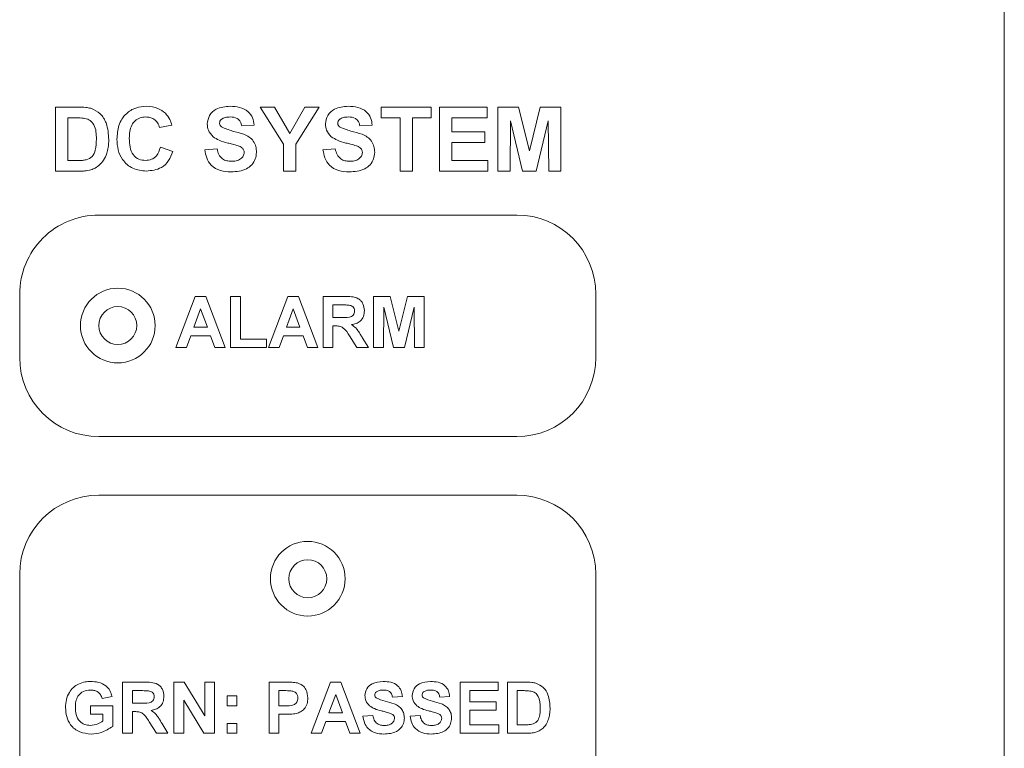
# Paper-space layout '4' of a CAD drawing. Header units: inches. Extents: x 1 to 109, y 1 to 85.
# Tile 25 of 46: x 52.84 to 54.39, y 61.98 to 63.13. Entities that reach past the tile are written whole.
import ezdxf

# ---------------------------------------------------------------- set-up
doc = ezdxf.new("R2010")
doc.units = ezdxf.units.IN
doc.header["$MEASUREMENT"] = 0

psp = doc.layouts.new('4')

# ---------------------------------------------------------------- linework, layer by layer
at = {"color": 7, "linetype": 'Continuous', "lineweight": 15, "ltscale": 5}
for p, q in [((54.3938, 58.6306), (54.3937, 64.3686)), ((52.8951, 62.9938), (52.9322, 62.9938)), ((52.8951, 62.8927), (52.8951, 62.9938)), ((53.2555, 62.9352), (53.2185, 62.9938)), ((53.2185, 62.9938), (53.2413, 62.9938)), ((53.2413, 62.9938), (53.2652, 62.9521)), ((53.2652, 62.9521), (53.2891, 62.9938)), ((53.3119, 62.9938), (53.2749, 62.9351)), ((53.2891, 62.9938), (53.3119, 62.9938)), ((53.4097, 62.9769), (53.4097, 62.9938)), ((53.4097, 62.9938), (53.4888, 62.9938)), ((53.4888, 62.9938), (53.4888, 62.9769)), ((53.5018, 62.8927), (53.5018, 62.9938)), ((53.5018, 62.9938), (53.577, 62.9938)), ((53.577, 62.9938), (53.577, 62.9769)), ((53.5938, 62.9938), (53.6267, 62.9938)), ((53.5938, 62.8927), (53.5938, 62.9938)), ((53.6267, 62.9938), (53.6437, 62.9248)), ((53.6437, 62.9248), (53.6607, 62.9938)), ((53.6607, 62.9938), (53.6936, 62.9938)), ((53.6936, 62.9938), (53.6936, 62.8927)), ((52.9242, 62.9769), (52.9145, 62.9769)), ((52.9145, 62.9769), (52.9145, 62.9095)), ((53.0792, 62.9653), (53.0597, 62.9614)), ((53.2088, 62.9653), (53.1894, 62.964)), ((53.3955, 62.9653), (53.376, 62.964)), ((53.4396, 62.9769), (53.4097, 62.9769)), ((53.4396, 62.8927), (53.4396, 62.9769)), ((53.4888, 62.9769), (53.459, 62.9769)), ((53.459, 62.9769), (53.459, 62.8927)), ((53.577, 62.9769), (53.5212, 62.9769)), ((53.5212, 62.9769), (53.5212, 62.9549)), ((53.6139, 62.9723), (53.6133, 62.8927)), ((53.6329, 62.8927), (53.6139, 62.9723)), ((53.6735, 62.9723), (53.6546, 62.8927)), ((53.6742, 62.8927), (53.6735, 62.9723)), ((53.5212, 62.9549), (53.5731, 62.9549)), ((53.5731, 62.9549), (53.5731, 62.9381)), ((53.2555, 62.8927), (53.2555, 62.9352)), ((53.2749, 62.9351), (53.2749, 62.8927)), ((53.5212, 62.9381), (53.5212, 62.9095)), ((53.5731, 62.9381), (53.5212, 62.9381)), ((53.061, 62.9303), (53.0805, 62.9238)), ((53.131, 62.9264), (53.1505, 62.9277)), ((53.3177, 62.9264), (53.3371, 62.9277)), ((52.9145, 62.9095), (52.9305, 62.9095)), ((53.5212, 62.9095), (53.5783, 62.9095)), ((53.5783, 62.9095), (53.5783, 62.8927)), ((52.9333, 62.8927), (52.8951, 62.8927)), ((53.2749, 62.8927), (53.2555, 62.8927)), ((53.459, 62.8927), (53.4396, 62.8927)), ((53.5783, 62.8927), (53.5018, 62.8927)), ((53.6133, 62.8927), (53.5938, 62.8927)), ((53.6546, 62.8927), (53.6329, 62.8927)), ((53.6936, 62.8927), (53.6742, 62.8927)), ((53.6237, 62.8233), (52.9637, 62.8233)), ((52.8387, 62.6983), (52.8387, 62.5983)), ((53.0855, 62.6139), (53.1161, 62.6947)), ((53.1161, 62.6947), (53.1326, 62.6947)), ((53.1326, 62.6947), (53.1633, 62.6139)), ((53.1716, 62.6139), (53.1716, 62.6947)), ((53.1716, 62.6947), (53.1872, 62.6947)), ((53.1872, 62.6947), (53.1872, 62.6273)), ((53.2318, 62.6139), (53.2623, 62.6947)), ((53.2623, 62.6947), (53.2788, 62.6947)), ((53.2788, 62.6947), (53.3095, 62.6139)), ((53.3178, 62.6139), (53.3178, 62.6947)), ((53.3178, 62.6947), (53.3518, 62.6947)), ((53.3977, 62.6139), (53.3977, 62.6947)), ((53.3977, 62.6947), (53.424, 62.6947)), ((53.424, 62.6947), (53.4376, 62.6396)), ((53.4376, 62.6396), (53.4512, 62.6947)), ((53.4512, 62.6947), (53.4776, 62.6947)), ((53.4776, 62.6947), (53.4776, 62.6139)), ((53.7487, 62.5983), (53.7487, 62.6983)), ((53.1244, 62.675), (53.1138, 62.646)), ((53.1351, 62.646), (53.1244, 62.675)), ((53.2707, 62.675), (53.2601, 62.646)), ((53.2813, 62.646), (53.2707, 62.675)), ((53.3466, 62.6813), (53.3334, 62.6813)), ((53.3334, 62.6813), (53.3334, 62.6616)), ((53.4138, 62.6775), (53.4133, 62.6139)), ((53.429, 62.6139), (53.4138, 62.6775)), ((53.4615, 62.6775), (53.4463, 62.6139)), ((53.462, 62.6139), (53.4615, 62.6775)), ((53.3334, 62.6616), (53.3459, 62.6616)), ((53.1138, 62.646), (53.1351, 62.646)), ((53.2601, 62.646), (53.2813, 62.646)), ((53.3369, 62.6481), (53.3334, 62.6481)), ((53.3334, 62.6481), (53.3334, 62.6139)), ((53.109, 62.6325), (53.1021, 62.6139)), ((53.14, 62.6325), (53.109, 62.6325)), ((53.1468, 62.6139), (53.14, 62.6325)), ((53.1872, 62.6273), (53.2287, 62.6273)), ((53.2287, 62.6273), (53.2287, 62.6139)), ((53.2552, 62.6325), (53.2484, 62.6139)), ((53.2862, 62.6325), (53.2552, 62.6325)), ((53.2931, 62.6139), (53.2862, 62.6325)), ((53.3712, 62.6139), (53.3597, 62.6322)), ((53.3796, 62.6299), (53.3894, 62.6139)), ((53.1021, 62.6139), (53.0855, 62.6139)), ((53.1633, 62.6139), (53.1468, 62.6139)), ((53.2287, 62.6139), (53.1716, 62.6139)), ((53.2484, 62.6139), (53.2318, 62.6139)), ((53.3095, 62.6139), (53.2931, 62.6139)), ((53.3334, 62.6139), (53.3178, 62.6139)), ((53.3894, 62.6139), (53.3712, 62.6139)), ((53.4133, 62.6139), (53.3977, 62.6139)), ((53.4463, 62.6139), (53.429, 62.6139)), ((53.4776, 62.6139), (53.462, 62.6139)), ((52.9637, 62.4733), (53.6237, 62.4733)), ((53.6237, 62.3808), (52.9637, 62.3808)), ((52.8387, 62.2558), (52.8387, 61.0558)), ((53.7487, 61.0558), (53.7487, 62.2558)), ((53.0013, 62.0045), (53.0013, 62.0854)), ((53.0013, 62.0854), (53.0352, 62.0854)), ((53.0822, 62.0045), (53.0822, 62.0854)), ((53.0822, 62.0854), (53.0984, 62.0854)), ((53.0984, 62.0854), (53.1309, 62.0322)), ((53.1309, 62.0322), (53.1309, 62.0854)), ((53.1309, 62.0854), (53.1465, 62.0854)), ((53.1465, 62.0854), (53.1465, 62.0045)), ((53.2325, 62.0045), (53.2325, 62.0854)), ((53.2325, 62.0854), (53.2584, 62.0854)), ((53.2989, 62.0045), (53.3295, 62.0854)), ((53.3295, 62.0854), (53.346, 62.0854)), ((53.346, 62.0854), (53.3767, 62.0045)), ((53.5343, 62.0045), (53.5343, 62.0854)), ((53.5343, 62.0854), (53.5945, 62.0854)), ((53.5945, 62.0854), (53.5945, 62.0719)), ((53.609, 62.0854), (53.6387, 62.0854)), ((53.609, 62.0045), (53.609, 62.0854)), ((52.9847, 62.0626), (52.9691, 62.0594)), ((53.0301, 62.0719), (53.0168, 62.0719)), ((53.0168, 62.0719), (53.0168, 62.0522)), ((53.1662, 62.0636), (53.1817, 62.0636)), ((53.1662, 62.048), (53.1662, 62.0636)), ((53.1817, 62.0636), (53.1817, 62.048)), ((53.2563, 62.0719), (53.2481, 62.0719)), ((53.2481, 62.0719), (53.2481, 62.048)), ((53.3378, 62.0657), (53.3272, 62.0366)), ((53.3484, 62.0366), (53.3378, 62.0657)), ((53.4431, 62.0626), (53.4275, 62.0615)), ((53.5177, 62.0626), (53.5022, 62.0615)), ((53.5945, 62.0719), (53.5499, 62.0719)), ((53.5499, 62.0719), (53.5499, 62.0543)), ((53.6323, 62.0719), (53.6246, 62.0719)), ((53.6246, 62.0719), (53.6246, 62.018)), ((52.9505, 62.0346), (52.9505, 62.048)), ((52.9505, 62.048), (52.9857, 62.048)), ((52.9857, 62.048), (52.9857, 62.0155)), ((53.0168, 62.0522), (53.0294, 62.0522)), ((53.1297, 62.0045), (53.0977, 62.0568)), ((53.0977, 62.0568), (53.0977, 62.0045)), ((53.1817, 62.048), (53.1662, 62.048)), ((53.2481, 62.048), (53.2574, 62.048)), ((53.5499, 62.0543), (53.5914, 62.0543)), ((53.5914, 62.0543), (53.5914, 62.0408)), ((52.9702, 62.0346), (52.9505, 62.0346)), ((52.9702, 62.024), (52.9702, 62.0346)), ((53.0203, 62.0387), (53.0168, 62.0387)), ((53.0168, 62.0387), (53.0168, 62.0045)), ((53.2588, 62.0346), (53.2481, 62.0346)), ((53.2481, 62.0346), (53.2481, 62.0045)), ((53.3272, 62.0366), (53.3484, 62.0366)), ((53.3808, 62.0314), (53.3964, 62.0325)), ((53.4555, 62.0314), (53.4711, 62.0325)), ((53.5914, 62.0408), (53.5499, 62.0408)), ((53.5499, 62.0408), (53.5499, 62.018)), ((53.0547, 62.0045), (53.0432, 62.0228)), ((53.063, 62.0205), (53.0728, 62.0045)), ((53.1662, 62.02), (53.1817, 62.02)), ((53.1662, 62.0045), (53.1662, 62.02)), ((53.1817, 62.02), (53.1817, 62.0045)), ((53.3223, 62.0232), (53.3155, 62.0045)), ((53.3534, 62.0232), (53.3223, 62.0232)), ((53.3602, 62.0045), (53.3534, 62.0232)), ((53.5499, 62.018), (53.5955, 62.018)), ((53.5955, 62.018), (53.5955, 62.0045)), ((53.6246, 62.018), (53.6374, 62.018)), ((53.0168, 62.0045), (53.0013, 62.0045)), ((53.0728, 62.0045), (53.0547, 62.0045)), ((53.0977, 62.0045), (53.0822, 62.0045)), ((53.1465, 62.0045), (53.1297, 62.0045)), ((53.1817, 62.0045), (53.1662, 62.0045)), ((53.2481, 62.0045), (53.2325, 62.0045)), ((53.3155, 62.0045), (53.2989, 62.0045)), ((53.3767, 62.0045), (53.3602, 62.0045)), ((53.5955, 62.0045), (53.5343, 62.0045)), ((53.6396, 62.0045), (53.609, 62.0045))]:
    psp.add_line(p, q, dxfattribs=at)
at = {"color": 7, "linetype": 'Continuous', "lineweight": 15, "ltscale": 25}
for centre, radius in [((52.9937, 62.6487), 0.059), ((52.9937, 62.6487), 0.03), ((53.2937, 62.2487), 0.059), ((53.2937, 62.2487), 0.03)]:
    psp.add_circle(centre, radius, dxfattribs=at)
for centre, start, end in [((52.9637, 62.6983), 90.0008, 180.0008), ((53.6237, 62.6983), 0.0008, 90.0008), ((52.9637, 62.5983), 180.0008, 270.0008), ((53.6237, 62.5983), 270.0008, 0.0008), ((52.9637, 62.2558), 90.0008, 180.0004), ((53.6237, 62.2558), 0.0008, 90.0008)]:
    psp.add_arc(centre, 0.125, start, end, dxfattribs=at)
at = {"color": 7, "linetype": 'Continuous', "lineweight": 15, "ltscale": 5}
for points, knots in [([(52.9923, 62.943), (52.9928, 62.9504), (52.9937, 62.9653), (53.005, 62.9834), (53.0217, 62.9937), (53.0333, 62.9946), (53.0391, 62.9951)], [0, 0, 0, 0, 0.280681, 0.559614, 0.779534, 1, 1, 1, 1]), ([(53.0391, 62.9951), (53.0453, 62.9946), (53.0564, 62.9938), (53.0651, 62.987), (53.0689, 62.984)], [0, 0, 0, 0, 0.559907, 1, 1, 1, 1]), ([(53.1349, 62.9672), (53.1357, 62.9719), (53.1372, 62.9815), (53.1509, 62.9936), (53.1634, 62.9945), (53.171, 62.9951)], [0, 0, 0, 0, 0.279747, 0.559366, 1, 1, 1, 1]), ([(53.171, 62.9951), (53.176, 62.9949), (53.1862, 62.9944), (53.1993, 62.9881), (53.2074, 62.9772), (53.2083, 62.9693), (53.2088, 62.9653)], [0, 0, 0, 0, 0.281026, 0.560114, 0.779823, 1, 1, 1, 1]), ([(53.3216, 62.9672), (53.3224, 62.9719), (53.3239, 62.9815), (53.3376, 62.9936), (53.35, 62.9945), (53.3576, 62.9951)], [0, 0, 0, 0, 0.279747, 0.559366, 1, 1, 1, 1]), ([(53.3576, 62.9951), (53.3627, 62.9949), (53.3728, 62.9944), (53.386, 62.9881), (53.394, 62.9772), (53.395, 62.9693), (53.3955, 62.9653)], [0, 0, 0, 0, 0.2810064, 0.5601058, 0.7798216, 1, 1, 1, 1]), ([(52.9322, 62.9938), (52.9358, 62.9938), (52.9422, 62.9937), (52.9485, 62.9924), (52.9513, 62.9919)], [0, 0, 0, 0, 0.560238, 1, 1, 1, 1]), ([(52.9513, 62.9919), (52.9565, 62.9894), (52.967, 62.9844), (52.9779, 62.966), (52.9788, 62.9513), (52.9794, 62.9423)], [0, 0, 0, 0, 0.279069, 0.559343, 1, 1, 1, 1]), ([(53.0689, 62.984), (53.0715, 62.9809), (53.0761, 62.9753), (53.0782, 62.9683), (53.0792, 62.9653)], [0, 0, 0, 0, 0.558924, 1, 1, 1, 1]), ([(52.9417, 62.976), (52.9385, 62.9763), (52.9326, 62.977), (52.9267, 62.9769), (52.9242, 62.9769)], [0, 0, 0, 0, 0.5597407, 1, 1, 1, 1]), ([(52.9599, 62.9432), (52.9597, 62.9511), (52.9595, 62.962), (52.9505, 62.9733), (52.9447, 62.9751), (52.9417, 62.976)], [0, 0, 0, 0, 0.559422, 0.779513, 1, 1, 1, 1]), ([(53.0378, 62.9782), (53.0347, 62.978), (53.0287, 62.9775), (53.0207, 62.9728), (53.0126, 62.9621), (53.0121, 62.9518), (53.0118, 62.9445)], [0, 0, 0, 0, 0.187149, 0.373975, 0.560735, 1, 1, 1, 1]), ([(53.0597, 62.9614), (53.0588, 62.9641), (53.057, 62.9694), (53.0511, 62.9749), (53.0444, 62.9778), (53.04, 62.9781), (53.0378, 62.9782)], [0, 0, 0, 0, 0.279835, 0.559267, 0.779503, 1, 1, 1, 1]), ([(53.1443, 62.947), (53.1413, 62.9502), (53.136, 62.956), (53.1352, 62.9637), (53.1349, 62.9672)], [0, 0, 0, 0, 0.559268, 1, 1, 1, 1]), ([(53.1575, 62.9747), (53.1565, 62.9737), (53.1547, 62.972), (53.1545, 62.9696), (53.1544, 62.9685)], [0, 0, 0, 0, 0.558784, 1, 1, 1, 1]), ([(53.1544, 62.9685), (53.1546, 62.9672), (53.1549, 62.9648), (53.1566, 62.9632), (53.1574, 62.9625)], [0, 0, 0, 0, 0.558476, 1, 1, 1, 1]), ([(53.1712, 62.9782), (53.1685, 62.9782), (53.1636, 62.978), (53.1594, 62.9757), (53.1575, 62.9747)], [0, 0, 0, 0, 0.560521, 1, 1, 1, 1]), ([(53.1894, 62.964), (53.1888, 62.9663), (53.1878, 62.9711), (53.1815, 62.9777), (53.1751, 62.978), (53.1712, 62.9782)], [0, 0, 0, 0, 0.281528, 0.560314, 1, 1, 1, 1]), ([(53.3309, 62.947), (53.328, 62.9502), (53.3226, 62.956), (53.3219, 62.9637), (53.3216, 62.9672)], [0, 0, 0, 0, 0.559255, 1, 1, 1, 1]), ([(53.3442, 62.9747), (53.3432, 62.9737), (53.3414, 62.972), (53.3411, 62.9696), (53.341, 62.9685)], [0, 0, 0, 0, 0.558784, 1, 1, 1, 1]), ([(53.341, 62.9685), (53.3412, 62.9672), (53.3416, 62.9648), (53.3433, 62.9632), (53.344, 62.9625)], [0, 0, 0, 0, 0.5583946, 1, 1, 1, 1]), ([(53.3579, 62.9782), (53.3552, 62.9782), (53.3503, 62.978), (53.3461, 62.9757), (53.3442, 62.9747)], [0, 0, 0, 0, 0.560562, 1, 1, 1, 1]), ([(53.376, 62.964), (53.3755, 62.9664), (53.3745, 62.9711), (53.3681, 62.9777), (53.3618, 62.978), (53.3579, 62.9782)], [0, 0, 0, 0, 0.281538, 0.56032, 1, 1, 1, 1]), ([(53.1574, 62.9625), (53.1631, 62.9602), (53.1746, 62.9555), (53.1899, 62.9524), (53.2013, 62.947), (53.208, 62.9404), (53.2122, 62.9318), (53.2125, 62.9255), (53.2127, 62.9224)], [0, 0, 0, 0, 0.249415, 0.500059, 0.625196, 0.750143, 0.874918, 1, 1, 1, 1]), ([(53.344, 62.9625), (53.3498, 62.9602), (53.3613, 62.9555), (53.3766, 62.9524), (53.3879, 62.947), (53.3947, 62.9404), (53.3989, 62.9318), (53.3992, 62.9255), (53.3994, 62.9224)], [0, 0, 0, 0, 0.249416, 0.500042, 0.625201, 0.750148, 0.874917, 1, 1, 1, 1]), ([(52.9435, 62.9105), (52.9471, 62.9119), (52.9543, 62.9146), (52.9594, 62.9279), (52.9597, 62.9374), (52.9599, 62.9432)], [0, 0, 0, 0, 0.278198, 0.558015, 1, 1, 1, 1]), ([(52.9794, 62.9423), (52.9793, 62.9382), (52.9791, 62.9309), (52.9771, 62.9238), (52.9763, 62.9208)], [0, 0, 0, 0, 0.560064, 1, 1, 1, 1]), ([(53.0384, 62.8927), (53.0312, 62.8935), (53.0168, 62.8951), (53.001, 62.909), (52.9933, 62.9261), (52.9926, 62.9374), (52.9923, 62.943)], [0, 0, 0, 0, 0.279563, 0.558701, 0.77905, 1, 1, 1, 1]), ([(53.0118, 62.9445), (53.0119, 62.9399), (53.0122, 62.9307), (53.0169, 62.9183), (53.0267, 62.9106), (53.034, 62.9099), (53.0377, 62.9095)], [0, 0, 0, 0, 0.281345, 0.5605332, 0.7800935, 1, 1, 1, 1]), ([(53.1674, 62.9371), (53.1627, 62.9382), (53.1545, 62.9403), (53.1474, 62.945), (53.1443, 62.947)], [0, 0, 0, 0, 0.560754, 1, 1, 1, 1]), ([(53.1838, 62.9327), (53.1807, 62.9336), (53.1753, 62.9351), (53.1698, 62.9365), (53.1674, 62.9371)], [0, 0, 0, 0, 0.559969, 1, 1, 1, 1]), ([(53.1933, 62.9222), (53.1931, 62.9236), (53.1928, 62.9265), (53.1893, 62.9305), (53.1859, 62.9319), (53.1838, 62.9327)], [0, 0, 0, 0, 0.279799, 0.559084, 1, 1, 1, 1]), ([(53.354, 62.9371), (53.3494, 62.9382), (53.3412, 62.9403), (53.3341, 62.945), (53.3309, 62.947)], [0, 0, 0, 0, 0.560755, 1, 1, 1, 1]), ([(53.3704, 62.9327), (53.3674, 62.9336), (53.362, 62.9351), (53.3565, 62.9365), (53.354, 62.9371)], [0, 0, 0, 0, 0.559952, 1, 1, 1, 1]), ([(53.3799, 62.9222), (53.3798, 62.9236), (53.3795, 62.9265), (53.376, 62.9305), (53.3725, 62.9319), (53.3704, 62.9327)], [0, 0, 0, 0, 0.279778, 0.559057, 1, 1, 1, 1]), ([(52.9763, 62.9208), (52.9748, 62.9171), (52.9723, 62.9105), (52.9676, 62.9052), (52.9655, 62.9029)], [0, 0, 0, 0, 0.560017, 1, 1, 1, 1]), ([(53.0377, 62.9095), (53.0408, 62.9098), (53.0472, 62.9105), (53.0568, 62.9176), (53.0594, 62.9254), (53.061, 62.9303)], [0, 0, 0, 0, 0.280462, 0.560458, 1, 1, 1, 1]), ([(53.0805, 62.9238), (53.0787, 62.9188), (53.0751, 62.9088), (53.0608, 62.895), (53.0469, 62.8936), (53.0384, 62.8927)], [0, 0, 0, 0, 0.281272, 0.561391, 1, 1, 1, 1]), ([(53.1725, 62.8914), (53.1668, 62.8917), (53.1555, 62.8923), (53.1411, 62.9005), (53.1333, 62.9132), (53.1318, 62.922), (53.131, 62.9264)], [0, 0, 0, 0, 0.28072, 0.559349, 0.779316, 1, 1, 1, 1]), ([(53.1505, 62.9277), (53.1512, 62.9247), (53.1526, 62.9187), (53.1583, 62.9118), (53.1657, 62.9086), (53.1706, 62.9084), (53.173, 62.9082)], [0, 0, 0, 0, 0.280581, 0.559152, 0.779243, 1, 1, 1, 1]), ([(53.2127, 62.9224), (53.2123, 62.9188), (53.2115, 62.9117), (53.2058, 62.9024), (53.1933, 62.8927), (53.1811, 62.8919), (53.1725, 62.8914)], [0, 0, 0, 0, 0.186972, 0.374004, 0.560972, 1, 1, 1, 1]), ([(53.173, 62.9082), (53.1756, 62.9083), (53.1807, 62.9085), (53.1874, 62.9113), (53.1923, 62.9162), (53.1929, 62.9202), (53.1933, 62.9222)], [0, 0, 0, 0, 0.2812097, 0.5609969, 0.7811036, 1, 1, 1, 1]), ([(53.3591, 62.8914), (53.3535, 62.8917), (53.3421, 62.8923), (53.3278, 62.9005), (53.32, 62.9132), (53.3185, 62.922), (53.3177, 62.9264)], [0, 0, 0, 0, 0.280718, 0.559348, 0.779316, 1, 1, 1, 1]), ([(53.3371, 62.9277), (53.3379, 62.9247), (53.3393, 62.9187), (53.345, 62.9118), (53.3524, 62.9086), (53.3573, 62.9084), (53.3597, 62.9082)], [0, 0, 0, 0, 0.280564, 0.559145, 0.779274, 1, 1, 1, 1]), ([(53.3994, 62.9224), (53.399, 62.9188), (53.3982, 62.9117), (53.3925, 62.9024), (53.38, 62.8927), (53.3677, 62.8919), (53.3591, 62.8914)], [0, 0, 0, 0, 0.186971, 0.3740156, 0.5609703, 1, 1, 1, 1]), ([(53.3597, 62.9082), (53.3622, 62.9083), (53.3674, 62.9085), (53.3741, 62.9113), (53.3789, 62.9162), (53.3796, 62.9202), (53.3799, 62.9222)], [0, 0, 0, 0, 0.281244, 0.561022, 0.781122, 1, 1, 1, 1]), ([(52.9305, 62.9095), (52.933, 62.9095), (52.9373, 62.9095), (52.9416, 62.9102), (52.9435, 62.9105)], [0, 0, 0, 0, 0.5602309, 1, 1, 1, 1]), ([(52.9655, 62.9029), (52.9631, 62.9009), (52.9588, 62.8975), (52.9535, 62.8956), (52.9512, 62.8948)], [0, 0, 0, 0, 0.5594362, 1, 1, 1, 1]), ([(52.9512, 62.8948), (52.9479, 62.8941), (52.942, 62.8928), (52.9359, 62.8927), (52.9333, 62.8927)], [0, 0, 0, 0, 0.5595996, 1, 1, 1, 1]), ([(53.3518, 62.6947), (53.3555, 62.6947), (53.3628, 62.6946), (53.3722, 62.6926), (53.3779, 62.6878), (53.3821, 62.6816), (53.3827, 62.676), (53.3832, 62.6723)], [0, 0, 0, 0, 0.251137, 0.500545, 0.625768, 0.751062, 1, 1, 1, 1]), ([(53.3459, 62.6616), (53.3505, 62.6614), (53.3562, 62.6612), (53.3629, 62.663), (53.3657, 62.6651), (53.3674, 62.6682), (53.3676, 62.6705), (53.3676, 62.6716)], [0, 0, 0, 0, 0.500921, 0.625717, 0.750374, 0.875019, 1, 1, 1, 1]), ([(53.359, 62.681), (53.3567, 62.6811), (53.3526, 62.6813), (53.3484, 62.6813), (53.3466, 62.6813)], [0, 0, 0, 0, 0.559981, 1, 1, 1, 1]), ([(53.3676, 62.6716), (53.3675, 62.6729), (53.3673, 62.6756), (53.3643, 62.6796), (53.361, 62.6805), (53.359, 62.681)], [0, 0, 0, 0, 0.281062, 0.561285, 1, 1, 1, 1]), ([(53.3832, 62.6723), (53.3829, 62.6692), (53.3824, 62.663), (53.3771, 62.6556), (53.3701, 62.6515), (53.3653, 62.6506), (53.3629, 62.6501)], [0, 0, 0, 0, 0.279947, 0.559001, 0.779205, 1, 1, 1, 1]), ([(53.3597, 62.6322), (53.3568, 62.6371), (53.3528, 62.6439), (53.3434, 62.6482), (53.3391, 62.6481), (53.3369, 62.6481)], [0, 0, 0, 0, 0.560985, 0.779313, 1, 1, 1, 1]), ([(53.3629, 62.6501), (53.3654, 62.6483), (53.3694, 62.6454), (53.3736, 62.6399), (53.3767, 62.6349), (53.3786, 62.6316), (53.3796, 62.6299)], [0, 0, 0, 0, 0.339516, 0.5595726, 0.7797748, 1, 1, 1, 1]), ([(52.9111, 62.0452), (52.9113, 62.0494), (52.9118, 62.0578), (52.9163, 62.0687), (52.9231, 62.0773), (52.9288, 62.0807), (52.9316, 62.0824)], [0, 0, 0, 0, 0.28015, 0.559981, 0.779957, 1, 1, 1, 1]), ([(52.9316, 62.0824), (52.935, 62.0838), (52.9412, 62.0862), (52.9478, 62.0863), (52.9507, 62.0864)], [0, 0, 0, 0, 0.559259, 1, 1, 1, 1]), ([(52.9507, 62.0864), (52.955, 62.0862), (52.9635, 62.0858), (52.9745, 62.0807), (52.9818, 62.0722), (52.9837, 62.0658), (52.9847, 62.0626)], [0, 0, 0, 0, 0.280671, 0.559868, 0.779764, 1, 1, 1, 1]), ([(53.0352, 62.0854), (53.0389, 62.0853), (53.0462, 62.0852), (53.0556, 62.0833), (53.0613, 62.0784), (53.0655, 62.0722), (53.0662, 62.0667), (53.0666, 62.063)], [0, 0, 0, 0, 0.251126, 0.500524, 0.625742, 0.751046, 1, 1, 1, 1]), ([(53.2584, 62.0854), (53.262, 62.0854), (53.2685, 62.0854), (53.2748, 62.0845), (53.2776, 62.0841)], [0, 0, 0, 0, 0.560333, 1, 1, 1, 1]), ([(53.2776, 62.0841), (53.2803, 62.083), (53.2857, 62.0808), (53.2925, 62.0724), (53.2933, 62.0649), (53.2937, 62.0603)], [0, 0, 0, 0, 0.28008, 0.560807, 1, 1, 1, 1]), ([(53.384, 62.0641), (53.3846, 62.0679), (53.3858, 62.0755), (53.3968, 62.0852), (53.4067, 62.086), (53.4128, 62.0864)], [0, 0, 0, 0, 0.279727, 0.559373, 1, 1, 1, 1]), ([(53.4128, 62.0864), (53.4169, 62.0862), (53.425, 62.0859), (53.4355, 62.0808), (53.4419, 62.0721), (53.4427, 62.0658), (53.4431, 62.0626)], [0, 0, 0, 0, 0.28103, 0.5601, 0.779818, 1, 1, 1, 1]), ([(53.4586, 62.0641), (53.4593, 62.0679), (53.4605, 62.0755), (53.4714, 62.0852), (53.4814, 62.086), (53.4875, 62.0864)], [0, 0, 0, 0, 0.279751, 0.559351, 1, 1, 1, 1]), ([(53.4875, 62.0864), (53.4915, 62.0862), (53.4996, 62.0859), (53.5102, 62.0808), (53.5166, 62.0721), (53.5174, 62.0658), (53.5177, 62.0626)], [0, 0, 0, 0, 0.281013, 0.560117, 0.779842, 1, 1, 1, 1]), ([(53.6387, 62.0854), (53.6416, 62.0854), (53.6467, 62.0853), (53.6518, 62.0843), (53.654, 62.0838)], [0, 0, 0, 0, 0.5602781, 1, 1, 1, 1]), ([(53.654, 62.0838), (53.6582, 62.0819), (53.6665, 62.0779), (53.6753, 62.0632), (53.676, 62.0514), (53.6764, 62.0442)], [0, 0, 0, 0, 0.279069, 0.559344, 1, 1, 1, 1]), ([(52.9505, 62.0729), (52.9466, 62.0726), (52.9389, 62.0718), (52.9305, 62.0643), (52.927, 62.0549), (52.9267, 62.0489), (52.9266, 62.0459)], [0, 0, 0, 0, 0.279797, 0.558327, 0.77882, 1, 1, 1, 1]), ([(52.9691, 62.0594), (52.9683, 62.0616), (52.9666, 62.066), (52.9616, 62.0704), (52.956, 62.0726), (52.9523, 62.0728), (52.9505, 62.0729)], [0, 0, 0, 0, 0.279846, 0.559245, 0.779443, 1, 1, 1, 1]), ([(53.0294, 62.0522), (53.0339, 62.052), (53.0397, 62.0518), (53.0463, 62.0536), (53.0491, 62.0558), (53.0508, 62.0588), (53.051, 62.0611), (53.0511, 62.0623)], [0, 0, 0, 0, 0.500921, 0.625717, 0.750374, 0.875019, 1, 1, 1, 1]), ([(53.0424, 62.0716), (53.0401, 62.0717), (53.036, 62.0719), (53.0319, 62.0719), (53.0301, 62.0719)], [0, 0, 0, 0, 0.559886, 1, 1, 1, 1]), ([(53.0511, 62.0623), (53.051, 62.0636), (53.0507, 62.0662), (53.0478, 62.0702), (53.0445, 62.0711), (53.0424, 62.0716)], [0, 0, 0, 0, 0.281037, 0.561301, 1, 1, 1, 1]), ([(53.0666, 62.063), (53.0663, 62.0598), (53.0658, 62.0536), (53.0606, 62.0462), (53.0535, 62.0422), (53.0487, 62.0412), (53.0463, 62.0407)], [0, 0, 0, 0, 0.279925, 0.558986, 0.779165, 1, 1, 1, 1]), ([(53.2686, 62.0713), (53.2663, 62.0715), (53.2622, 62.0719), (53.2581, 62.0719), (53.2563, 62.0719)], [0, 0, 0, 0, 0.559882, 1, 1, 1, 1]), ([(53.2782, 62.06), (53.2781, 62.0616), (53.2778, 62.0646), (53.2753, 62.0681), (53.2721, 62.0705), (53.2698, 62.071), (53.2686, 62.0713)], [0, 0, 0, 0, 0.279878, 0.559072, 0.779398, 1, 1, 1, 1]), ([(53.3914, 62.0479), (53.389, 62.0505), (53.3848, 62.0551), (53.3842, 62.0613), (53.384, 62.0641)], [0, 0, 0, 0, 0.5592269, 1, 1, 1, 1]), ([(53.4021, 62.0701), (53.4012, 62.0693), (53.3998, 62.068), (53.3996, 62.066), (53.3995, 62.0652)], [0, 0, 0, 0, 0.5587094, 1, 1, 1, 1]), ([(53.3995, 62.0652), (53.3997, 62.0641), (53.3999, 62.0622), (53.4013, 62.0609), (53.4019, 62.0603)], [0, 0, 0, 0, 0.558359, 1, 1, 1, 1]), ([(53.413, 62.0729), (53.4108, 62.0729), (53.4069, 62.0727), (53.4035, 62.0709), (53.4021, 62.0701)], [0, 0, 0, 0, 0.560504, 1, 1, 1, 1]), ([(53.4275, 62.0615), (53.4271, 62.0634), (53.4263, 62.0672), (53.4212, 62.0725), (53.4161, 62.0728), (53.413, 62.0729)], [0, 0, 0, 0, 0.281559, 0.560299, 1, 1, 1, 1]), ([(53.4661, 62.0479), (53.4637, 62.0505), (53.4595, 62.0551), (53.4589, 62.0613), (53.4586, 62.0641)], [0, 0, 0, 0, 0.559285, 1, 1, 1, 1]), ([(53.4767, 62.0701), (53.4759, 62.0693), (53.4744, 62.068), (53.4743, 62.066), (53.4742, 62.0652)], [0, 0, 0, 0, 0.5587094, 1, 1, 1, 1]), ([(53.4742, 62.0652), (53.4743, 62.0641), (53.4746, 62.0622), (53.476, 62.0609), (53.4766, 62.0603)], [0, 0, 0, 0, 0.558551, 1, 1, 1, 1]), ([(53.4877, 62.0729), (53.4855, 62.0729), (53.4816, 62.0727), (53.4782, 62.0709), (53.4767, 62.0701)], [0, 0, 0, 0, 0.5605246, 1, 1, 1, 1]), ([(53.5022, 62.0615), (53.5018, 62.0634), (53.501, 62.0672), (53.4959, 62.0725), (53.4908, 62.0728), (53.4877, 62.0729)], [0, 0, 0, 0, 0.281509, 0.56031, 1, 1, 1, 1]), ([(53.6463, 62.0711), (53.6437, 62.0714), (53.639, 62.0719), (53.6343, 62.0719), (53.6323, 62.0719)], [0, 0, 0, 0, 0.559722, 1, 1, 1, 1]), ([(53.6609, 62.0449), (53.6607, 62.0512), (53.6605, 62.06), (53.6533, 62.069), (53.6487, 62.0704), (53.6463, 62.0711)], [0, 0, 0, 0, 0.559442, 0.779519, 1, 1, 1, 1]), ([(53.2574, 62.048), (53.2621, 62.0478), (53.268, 62.0476), (53.2741, 62.0509), (53.2764, 62.0535), (53.2779, 62.0566), (53.2781, 62.0589), (53.2782, 62.06)], [0, 0, 0, 0, 0.499676, 0.624843, 0.749826, 0.874899, 1, 1, 1, 1]), ([(53.2937, 62.0603), (53.2935, 62.0572), (53.2932, 62.051), (53.2888, 62.0433), (53.2826, 62.0381), (53.278, 62.0365), (53.2757, 62.0357)], [0, 0, 0, 0, 0.280299, 0.559869, 0.779924, 1, 1, 1, 1]), ([(53.4099, 62.04), (53.4062, 62.0409), (53.3996, 62.0426), (53.3939, 62.0463), (53.3914, 62.0479)], [0, 0, 0, 0, 0.560783, 1, 1, 1, 1]), ([(53.4019, 62.0603), (53.4065, 62.0585), (53.4157, 62.0548), (53.428, 62.0523), (53.437, 62.048), (53.4425, 62.0426), (53.4458, 62.0357), (53.446, 62.0308), (53.4462, 62.0283)], [0, 0, 0, 0, 0.249406, 0.500039, 0.625196, 0.750138, 0.874916, 1, 1, 1, 1]), ([(53.4846, 62.04), (53.4809, 62.0409), (53.4743, 62.0426), (53.4686, 62.0463), (53.4661, 62.0479)], [0, 0, 0, 0, 0.560783, 1, 1, 1, 1]), ([(53.4766, 62.0603), (53.4812, 62.0585), (53.4904, 62.0548), (53.5026, 62.0523), (53.5117, 62.048), (53.5171, 62.0426), (53.5204, 62.0357), (53.5207, 62.0308), (53.5209, 62.0283)], [0, 0, 0, 0, 0.24943, 0.500062, 0.62521, 0.750151, 0.874918, 1, 1, 1, 1]), ([(52.9516, 62.0034), (52.9454, 62.004), (52.9331, 62.0051), (52.9189, 62.0162), (52.9122, 62.0308), (52.9114, 62.0404), (52.9111, 62.0452)], [0, 0, 0, 0, 0.280089, 0.558754, 0.779187, 1, 1, 1, 1]), ([(52.9266, 62.0459), (52.9268, 62.0419), (52.9272, 62.034), (52.9323, 62.0237), (52.9411, 62.0178), (52.9473, 62.0172), (52.9505, 62.0169)], [0, 0, 0, 0, 0.281041, 0.560002, 0.779766, 1, 1, 1, 1]), ([(53.0432, 62.0228), (53.0402, 62.0278), (53.0362, 62.0346), (53.0269, 62.0388), (53.0225, 62.0387), (53.0203, 62.0387)], [0, 0, 0, 0, 0.560985, 0.779313, 1, 1, 1, 1]), ([(53.0463, 62.0407), (53.0488, 62.039), (53.0529, 62.0361), (53.057, 62.0305), (53.0601, 62.0256), (53.0621, 62.0222), (53.063, 62.0205)], [0, 0, 0, 0, 0.339578, 0.559573, 0.779775, 1, 1, 1, 1]), ([(53.2757, 62.0357), (53.2725, 62.0353), (53.2669, 62.0346), (53.2612, 62.0346), (53.2588, 62.0346)], [0, 0, 0, 0, 0.559832, 1, 1, 1, 1]), ([(53.414, 62.0034), (53.4095, 62.0037), (53.4004, 62.0041), (53.3889, 62.0107), (53.3827, 62.0209), (53.3815, 62.0279), (53.3808, 62.0314)], [0, 0, 0, 0, 0.2807067, 0.5593417, 0.7793137, 1, 1, 1, 1]), ([(53.3964, 62.0325), (53.397, 62.0301), (53.3981, 62.0253), (53.4027, 62.0197), (53.4086, 62.0172), (53.4125, 62.017), (53.4144, 62.0169)], [0, 0, 0, 0, 0.280566, 0.559137, 0.779265, 1, 1, 1, 1]), ([(53.423, 62.0365), (53.4206, 62.0372), (53.4163, 62.0384), (53.4119, 62.0395), (53.4099, 62.04)], [0, 0, 0, 0, 0.559947, 1, 1, 1, 1]), ([(53.4306, 62.0281), (53.4305, 62.0292), (53.4303, 62.0315), (53.4275, 62.0348), (53.4247, 62.0358), (53.423, 62.0365)], [0, 0, 0, 0, 0.279739, 0.55908, 1, 1, 1, 1]), ([(53.4887, 62.0034), (53.4841, 62.0037), (53.4751, 62.0041), (53.4636, 62.0107), (53.4574, 62.0209), (53.4561, 62.0279), (53.4555, 62.0314)], [0, 0, 0, 0, 0.280716, 0.559345, 0.779309, 1, 1, 1, 1]), ([(53.4711, 62.0325), (53.4716, 62.0301), (53.4728, 62.0253), (53.4773, 62.0197), (53.4833, 62.0172), (53.4872, 62.017), (53.4891, 62.0169)], [0, 0, 0, 0, 0.280583, 0.55917, 0.779252, 1, 1, 1, 1]), ([(53.4977, 62.0365), (53.4953, 62.0372), (53.4909, 62.0384), (53.4865, 62.0395), (53.4846, 62.04)], [0, 0, 0, 0, 0.559994, 1, 1, 1, 1]), ([(53.5053, 62.0281), (53.5052, 62.0292), (53.5049, 62.0315), (53.5021, 62.0348), (53.4994, 62.0358), (53.4977, 62.0365)], [0, 0, 0, 0, 0.279743, 0.559073, 1, 1, 1, 1]), ([(53.6477, 62.0187), (53.6506, 62.0198), (53.6564, 62.022), (53.6605, 62.0327), (53.6607, 62.0403), (53.6609, 62.0449)], [0, 0, 0, 0, 0.2781738, 0.5580127, 1, 1, 1, 1]), ([(53.6764, 62.0442), (53.6763, 62.0409), (53.6762, 62.035), (53.6746, 62.0294), (53.674, 62.0269)], [0, 0, 0, 0, 0.560093, 1, 1, 1, 1]), ([(52.9505, 62.0169), (52.9544, 62.0174), (52.9616, 62.0183), (52.9675, 62.0223), (52.9702, 62.024)], [0, 0, 0, 0, 0.559073, 1, 1, 1, 1]), ([(52.9857, 62.0155), (52.9799, 62.0117), (52.9694, 62.0049), (52.957, 62.0039), (52.9516, 62.0034)], [0, 0, 0, 0, 0.5589411, 1, 1, 1, 1]), ([(53.4462, 62.0283), (53.4459, 62.0254), (53.4453, 62.0197), (53.4407, 62.0122), (53.4307, 62.0045), (53.4209, 62.0039), (53.414, 62.0034)], [0, 0, 0, 0, 0.186949, 0.374016, 0.560966, 1, 1, 1, 1]), ([(53.4144, 62.0169), (53.4165, 62.017), (53.4206, 62.0172), (53.426, 62.0194), (53.4298, 62.0233), (53.4304, 62.0265), (53.4306, 62.0281)], [0, 0, 0, 0, 0.281252, 0.561019, 0.781105, 1, 1, 1, 1]), ([(53.5209, 62.0283), (53.5205, 62.0254), (53.5199, 62.0197), (53.5154, 62.0122), (53.5053, 62.0045), (53.4955, 62.0039), (53.4887, 62.0034)], [0, 0, 0, 0, 0.186969, 0.373996, 0.560978, 1, 1, 1, 1]), ([(53.4891, 62.0169), (53.4911, 62.017), (53.4952, 62.0172), (53.5006, 62.0194), (53.5045, 62.0233), (53.505, 62.0265), (53.5053, 62.0281)], [0, 0, 0, 0, 0.281228, 0.560999, 0.781068, 1, 1, 1, 1]), ([(53.6374, 62.018), (53.6393, 62.018), (53.6428, 62.018), (53.6462, 62.0185), (53.6477, 62.0187)], [0, 0, 0, 0, 0.560167, 1, 1, 1, 1]), ([(53.674, 62.0269), (53.6728, 62.024), (53.6707, 62.0187), (53.667, 62.0145), (53.6653, 62.0127)], [0, 0, 0, 0, 0.559958, 1, 1, 1, 1]), ([(53.6539, 62.0062), (53.6513, 62.0056), (53.6465, 62.0046), (53.6417, 62.0045), (53.6396, 62.0045)], [0, 0, 0, 0, 0.559532, 1, 1, 1, 1]), ([(53.6653, 62.0127), (53.6634, 62.0111), (53.6599, 62.0083), (53.6558, 62.0069), (53.6539, 62.0062)], [0, 0, 0, 0, 0.559411, 1, 1, 1, 1])]:
    psp.add_open_spline(points, degree=3, knots=knots, dxfattribs=at)

doc.saveas('drawing.dxf')
